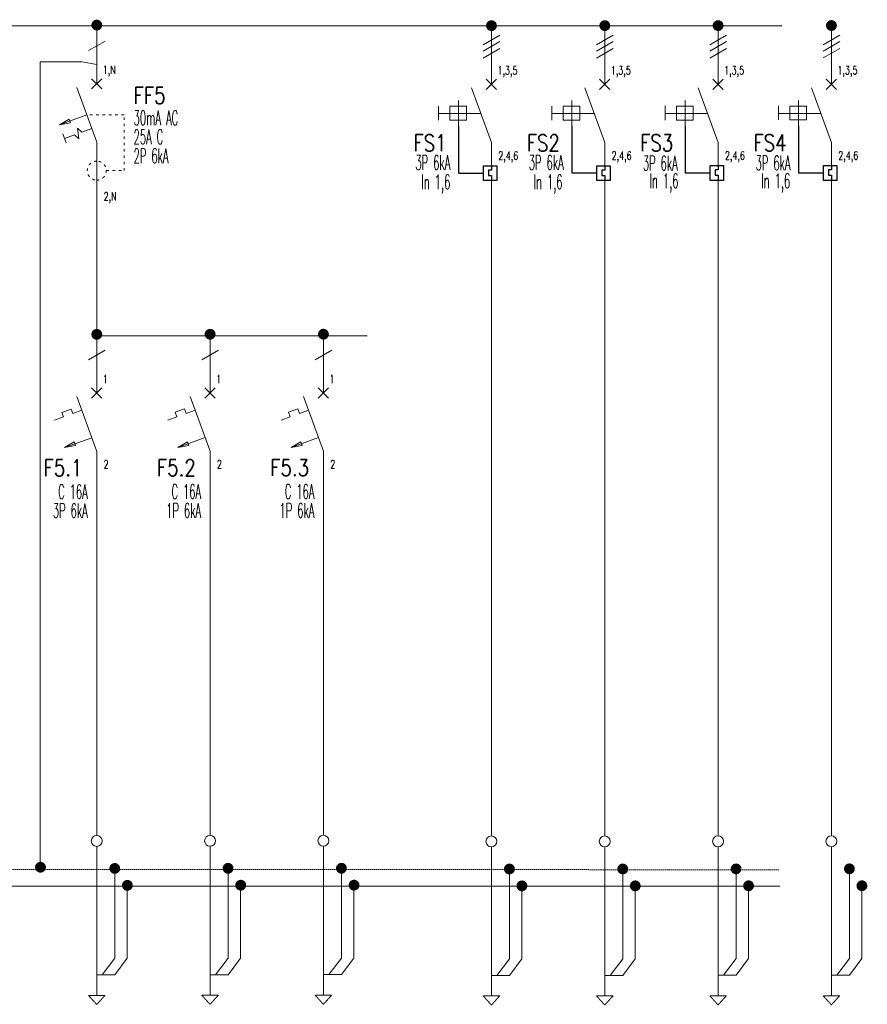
# Model space of a CAD drawing. Header units: millimetres. Extents: x 449515 to 838834, y -400723 to -307130.
# Tile 5 of 38: x 516600 to 536983, y -384603 to -360921. Entities that reach past the tile are written whole.
import ezdxf
from ezdxf.enums import TextEntityAlignment as Align

# ---------------------------------------------------------------- set-up
doc = ezdxf.new("R2010")
doc.units = ezdxf.units.MM
doc.header["$LTSCALE"] = 25.4
for name, pattern in [('ACAD_ISO03W100', [30, 12, -18]), ('CENTER2', [1.125, 0.75, -0.125, 0.125, -0.125]), ('HIDDEN', [0.375, 0.25, -0.125]), ('PO-ZWYK', [0])]:
    doc.linetypes.add(name, pattern=pattern)
for name, color, linetype, lineweight in [('I-EL_dodatkowe informacje', 7, 'Continuous', 13), ('I-EL_oznaczenia', 1, 'Continuous', 13), ('I-EL_projektowane-parametry', 4, 'Continuous', 13), ('I-EL_projektowane-połączenia', 80, 'Continuous', 13), ('I-EL_projektowane-symbol', 2, 'Continuous', 13), ('I-EL_projektowane-szyny zbiorcze', 31, 'Continuous', 13), ('I-EL_symbol', 2, 'Continuous', 13)]:
    doc.layers.add(name, color=color, linetype=linetype, lineweight=lineweight)
doc.layers.add('QE_RAMKA', color=7, linetype='Continuous')
doc.styles.add('ROMANS', font='romans.shx', dxfattribs={"width": 0.75, "oblique": 15})
doc.styles.add('TXT 1.0', font='txt.shx')

# ---------------------------------------------------------------- blocks, each defined once
blk = doc.blocks.new('POŁĄCZENIE')
at = {"const_width": 0.65}
blk.add_lwpolyline([(-0.325, 0, 1), (0.325, 0, 1)], format="xyb", close=True, dxfattribs=at)

msp = doc.modelspace()

# ---------------------------------------------------------------- linework, layer by layer
at = {"layer": 'I-EL_projektowane-parametry', "color": 7}
for p, q in [((527745.2552, -361528.314, -0.1571), (528145.2552, -361297.3739, -0.1571)), ((530470.6286, -361527.574, -0.1571), (530870.6286, -361296.6339, -0.1571)), ((533196.002, -361526.0941, -0.1571), (533596.002, -361295.1539, -0.1571)), ((535921.3753, -361524.6141, -0.1571), (536321.3753, -361293.674, -0.1571)), ((518254.1785, -361665.0415, -2.8094), (518654.1785, -361434.1014, -2.8094)), ((527745.2552, -361678.6452, -0.1571), (528145.2552, -361447.7051, -0.1571)), ((527745.2552, -361846.1572, -0.1571), (528145.2552, -361615.2171, -0.1571)), ((530470.6286, -361677.9053, -0.1571), (530870.6286, -361446.9652, -0.1571)), ((530470.6286, -361845.4172, -0.1571), (530870.6286, -361614.4771, -0.1571)), ((533196.002, -361676.4253, -0.1571), (533596.002, -361445.4852, -0.1571)), ((533196.002, -361843.9372, -0.1571), (533596.002, -361612.9971, -0.1571)), ((535921.3753, -361674.9453, -0.1571), (536321.3753, -361444.0052, -0.1571)), ((535921.3753, -361842.4572, -0.1571), (536321.3753, -361611.5171, -0.1571)), ((518254.3329, -369103.3883, -0.7514), (518654.3329, -368872.4482, -0.7514)), ((520979.7063, -369100.7273, -0.7514), (521379.7063, -368869.7872, -0.7514)), ((523705.0796, -369099.2474, -0.7514), (524105.0796, -368868.3072, -0.7514))]:
    msp.add_line(p, q, dxfattribs=at)
at = {"layer": 'I-EL_projektowane-połączenia'}
for p, q in [((518454.3328, -361083.6979, -3.8073), (518454.3328, -362319.4323, -3.8073)), ((518454.3328, -361083.6979, -2.5603), (518454.3328, -361996.3472, -1.9574)), ((527945.4095, -361097.3016, 0.0919), (527945.4095, -362009.951, 0.6949)), ((530670.7829, -361096.5616, 0.0919), (530670.7829, -362009.211, 0.6949)), ((533396.1563, -361095.0817, 0.0919), (533396.1563, -362007.731, 0.6949)), ((536121.5296, -361093.6017, 0.0919), (536121.5297, -362006.251, 0.6949)), ((518454.3328, -361556.5592, -2.5603), (518454.3328, -361996.7838, -2.4261)), ((527945.4095, -361570.163, 0.0919), (527945.4095, -362010.3876, 0.2261)), ((530670.7829, -361569.423, 0.0919), (530670.7829, -362009.6476, 0.2261)), ((533396.1563, -361567.943, 0.0919), (533396.1563, -362008.1676, 0.2261)), ((536121.5296, -361566.463, 0.0919), (536121.5297, -362006.6876, 0.2261)), ((518454.3328, -365332.2892, -2.4261), (518454.3328, -368489.5572, -2.4261)), ((518454.4872, -368522.0447, -1.7493), (518454.4872, -369757.7791, -1.7493)), ((518454.4872, -368522.0447, -0.5023), (518454.4872, -369434.694, 0.1006)), ((518454.4872, -368522.0447, -0.5023), (524954.0125, -368522.0447, -0.5023)), ((521179.8605, -368519.3837, -1.7493), (521179.8605, -369755.1182, -1.7493)), ((521179.8605, -368519.3837, -0.5023), (521179.8606, -369432.0331, 0.1006)), ((523905.2339, -368517.9037, -1.7493), (523905.2339, -369753.6382, -1.7493)), ((523905.2339, -368517.9037, -0.5023), (523905.2339, -369430.5531, 0.1006)), ((518454.4872, -368994.906, -0.5023), (518454.4872, -369435.1306, -0.3681)), ((521179.8605, -368992.2451, -0.5023), (521179.8606, -369432.4696, -0.3681)), ((523905.2339, -368990.7651, -0.5023), (523905.2339, -369430.9897, -0.3681)), ((518454.4872, -371855.2857, -0.3681), (518454.3328, -374909.2786, -2.894)), ((521179.8606, -371852.6247, -0.3681), (521179.7062, -374906.6177, -2.894)), ((523905.2339, -371851.1448, -0.3681), (523905.0796, -374905.1377, -2.894))]:
    msp.add_line(p, q, dxfattribs=at)
for points, elevation in [([(517091.6461, -381327.7116), (517091.6461, -361934.4621), (518094.972, -361934.4617), (518454.3328, -361996.7834)], -3.8305), ([(527945.4095, -377343.0375), (527945.4095, -364790.9194)], -0.2418), ([(530670.7829, -377342.2975), (530670.7829, -364790.1794)], -0.2418), ([(533396.1563, -377340.8175), (533396.1563, -364788.6994)], -0.2418), ([(536121.5297, -377339.3375), (536121.5297, -364787.2194)], -0.2418), ([(518454.3328, -374909.2786), (518453.0922, -380314.6474)], -2.894), ([(521179.7062, -374906.6177), (521178.4656, -380311.9865)], -2.894), ([(523905.0796, -374905.1377), (523903.839, -380310.5065)], -2.894), ([(527945.4095, -377343.0375), (527944.1689, -380327.0286)], 0.2261), ([(530670.7829, -377342.2975), (530669.5423, -380326.2886)], 0.2261), ([(533396.1563, -377340.8175), (533394.9157, -380324.8086)], 0.2261), ([(536121.5297, -377339.3375), (536120.2891, -380323.3287)], 0.2261), ([(518453.0922, -384387.5192), (518453.0922, -381031.5806)], -2.894), ([(521178.4656, -384384.8583), (521178.4656, -381028.9196)], -2.894), ([(523903.839, -384383.3783), (523903.839, -381027.4397)], -2.894), ([(527944.1689, -384401.123), (527944.1689, -381043.9618)], -2.894), ([(530669.5423, -384400.383), (530669.5423, -381043.2218)], -2.894), ([(533394.9157, -384398.903), (533394.9157, -381041.7418)], -2.894), ([(536120.2891, -384397.423), (536120.2891, -381040.2618)], -2.894), ([(518586.2428, -383893.324), (518886.2428, -383493.324), (518886.2428, -381311.7534), (518886.2428, -383493.324), (518586.2428, -383893.324), (518586.2428, -383893.324), (518453.0922, -383893.324)], -2.894), ([(521311.6161, -383890.663), (521611.6161, -383490.663), (521611.6161, -381309.0924), (521611.6161, -383490.663), (521311.6161, -383890.663), (521311.6161, -383890.663), (521178.4656, -383890.663)], -2.894), ([(524036.9895, -383889.183), (524336.9895, -383489.183), (524336.9895, -381307.6124), (524336.9895, -383489.183), (524036.9895, -383889.183), (524036.9895, -383889.183), (523903.839, -383889.183)], -2.894), ([(528077.3195, -383906.9277), (528377.3195, -383506.9277), (528377.3195, -381325.3571), (528377.3195, -383506.9277), (528077.3195, -383906.9277), (528077.3195, -383906.9277), (527944.1689, -383906.9277)], -2.894), ([(530802.6928, -383906.1877), (531102.6928, -383506.1877), (531102.6928, -381324.6171), (531102.6928, -383506.1877), (530802.6928, -383906.1877), (530802.6928, -383906.1877), (530669.5423, -383906.1877)], -2.894), ([(533528.0662, -383904.7078), (533828.0662, -383504.7078), (533828.0662, -381323.1371), (533828.0662, -383504.7078), (533528.0662, -383904.7078), (533528.0662, -383904.7078), (533394.9157, -383904.7077)], -2.894), ([(536253.4396, -383903.2278), (536553.4396, -383503.2278), (536553.4396, -381321.6572), (536553.4396, -383503.2278), (536253.4396, -383903.2278), (536253.4396, -383903.2278), (536120.2891, -383903.2278)], -2.894), ([(519186.2428, -381743.4505), (519186.2428, -381743.4505), (519186.2428, -381743.4505), (519186.2428, -383493.324), (518886.2428, -383893.324), (518453.0922, -383893.324), (518453.0922, -384387.5192)], -2.894), ([(521911.6161, -381740.7895), (521911.6161, -381740.7895), (521911.6161, -381740.7895), (521911.6161, -383490.663), (521611.6161, -383890.663), (521178.4656, -383890.663), (521178.4656, -384384.8583)], -2.894), ([(524636.9895, -381739.3095), (524636.9895, -381739.3095), (524636.9895, -381739.3095), (524636.9895, -383489.183), (524336.9895, -383889.183), (523903.839, -383889.183), (523903.839, -384383.3783)], -2.894), ([(528677.3195, -381757.0542), (528677.3195, -381757.0542), (528677.3195, -381757.0542), (528677.3195, -383506.9277), (528377.3195, -383906.9277), (527944.1689, -383906.9277), (527944.1689, -384401.123)], -2.894), ([(531402.6928, -381756.3142), (531402.6928, -381756.3142), (531402.6928, -381756.3142), (531402.6928, -383506.1877), (531102.6928, -383906.1877), (530669.5423, -383906.1877), (530669.5423, -384400.383)], -2.894), ([(534128.0662, -381754.8342), (534128.0662, -381754.8342), (534128.0662, -381754.8342), (534128.0662, -383504.7078), (533828.0662, -383904.7078), (533394.9157, -383904.7077), (533394.9157, -384398.903)], -2.894), ([(536853.4396, -381753.3543), (536853.4396, -381753.3543), (536853.4396, -381753.3543), (536853.4396, -383503.2278), (536553.4396, -383903.2278), (536120.2891, -383903.2278), (536120.2891, -384397.423)], -2.894)]:
    msp.add_lwpolyline(points, dxfattribs=dict(at, elevation=elevation))
at = {"layer": 'I-EL_projektowane-symbol', "ltscale": 0.2}
for p, q in [((518453.0922, -380314.6474, -2.894), (518453.0922, -380541.8453, -2.894)), ((521178.4656, -380311.9865, -2.894), (521178.4656, -380539.1844, -2.894)), ((523903.839, -380310.5065, -2.894), (523903.839, -380537.7044, -2.894)), ((527944.1689, -380327.0286, 0.2261), (527944.1689, -380554.2265, 0.2261)), ((530669.5423, -380326.2886, 0.2261), (530669.5423, -380553.4865, 0.2261)), ((533394.9157, -380324.8086, 0.2261), (533394.9157, -380552.0065, 0.2261)), ((536120.2891, -380323.3287, 0.2261), (536120.2891, -380550.5265, 0.2261)), ((523903.839, -380800.2418, -2.894), (523903.839, -381027.4397, -2.894)), ((518453.0922, -380804.3827, -2.894), (518453.0922, -381031.5806, -2.894)), ((521178.4656, -380801.7218, -2.894), (521178.4656, -381028.9196, -2.894)), ((527944.1689, -380816.7639, 0.2261), (527944.1689, -381043.9618, 0.2261)), ((530669.5423, -380816.0239, 0.2261), (530669.5423, -381043.2218, 0.2261)), ((533394.9157, -380814.5439, 0.2261), (533394.9157, -381041.7418, 0.2261)), ((536120.2891, -380813.0639, 0.2261), (536120.2891, -381040.2618, 0.2261))]:
    msp.add_line(p, q, dxfattribs=at)
at = {"layer": 'I-EL_projektowane-symbol', "linetype": 'CENTER2', "ltscale": 0.2, "elevation": -2.894}
for points in [[(518651.7995, -384387.5192), (518254.385, -384387.5192), (518453.0922, -384606.3031)], [(521377.1729, -384384.8583), (520979.7583, -384384.8583), (521178.4656, -384603.6422)], [(524102.5463, -384383.3783), (523705.1317, -384383.3783), (523903.839, -384602.1622)], [(528142.8762, -384401.123), (527745.4617, -384401.123), (527944.1689, -384619.9069)], [(530868.2496, -384400.383), (530470.835, -384400.383), (530669.5423, -384619.1669)], [(533593.623, -384398.903), (533196.2084, -384398.903), (533394.9157, -384617.6869)], [(536318.9963, -384397.423), (535921.5818, -384397.423), (536120.2891, -384616.2069)]]:
    msp.add_lwpolyline(points, close=True, dxfattribs=at)
at = {"layer": 'I-EL_projektowane-symbol', "ltscale": 0.2}
for centre in [(518453.0922, -380673.114, -2.894), (521178.4656, -380670.4531, -2.894), (523903.839, -380668.9731, -2.894), (527944.1689, -380685.4952, 0.2261), (530669.5423, -380684.7552, 0.2261), (533394.9157, -380683.2752, 0.2261), (536120.2891, -380681.7952, 0.2261)]:
    msp.add_circle(centre, 131.2687, dxfattribs=at)
at = {"layer": 'I-EL_projektowane-szyny zbiorcze', "linetype": 'CENTER2', "lineweight": 20, "ltscale": 0.5}
msp.add_line((534878.792, -381764.045, -13.1905), (449668.2212, -381763.5648, -5.1081), dxfattribs=at)
at = {"layer": 'I-EL_projektowane-szyny zbiorcze', "linetype": 'PO-ZWYK', "lineweight": 25, "elevation": -13.3485}
msp.add_lwpolyline([(496644.3239, -361065.2975), (534931.591, -361059.5349)], dxfattribs=at)
at = {"layer": 'I-EL_projektowane-szyny zbiorcze', "linetype": 'HIDDEN', "lineweight": 20, "ltscale": 5, "elevation": 6.7599}
msp.add_lwpolyline([(534857.7062, -381365.5832), (461315.0339, -381348.9909), (461315.0339, -380934.3925), (449658.6672, -380934.3683)], dxfattribs=at)
at = {"layer": 'I-EL_symbol'}
for p, q in [((518454.3328, -362463.9121, -2.4261), (518454.3328, -361996.7838, -2.4261)), ((527945.4095, -362477.0792, 0.6949), (527945.4095, -362009.951, 0.6949)), ((527945.4095, -362477.0792, 0.6949), (527945.4095, -362009.951, 0.6949)), ((530670.7829, -362476.3393, 0.6949), (530670.7829, -362009.211, 0.6949)), ((530670.7829, -362476.3393, 0.6949), (530670.7829, -362009.211, 0.6949)), ((533396.1563, -362474.8593, 0.6949), (533396.1563, -362007.731, 0.6949)), ((533396.1563, -362474.8593, 0.6949), (533396.1563, -362007.731, 0.6949)), ((536121.5297, -362473.3793, 0.6949), (536121.5297, -362006.251, 0.6949)), ((536121.5297, -362473.3793, 0.6949), (536121.5297, -362006.251, 0.6949)), ((518454.3328, -363865.2968, -2.4261), (517975.031, -362548.4259, -2.4261)), ((518330.4668, -362587.7781, -2.4261), (518578.1989, -362340.046, -2.4261)), ((518578.1989, -362587.7781, -2.4261), (518330.4668, -362340.046, -2.4261)), ((527945.4095, -363878.464, 0.6949), (527466.1077, -362561.5931, 0.6949)), ((527945.4095, -363878.464, 0.6949), (527466.1077, -362561.5931, 0.6949)), ((527821.5435, -362600.9453, 0.6949), (528069.2756, -362353.2132, 0.6949)), ((528069.2756, -362600.9453, 0.6949), (527821.5435, -362353.2132, 0.6949)), ((527821.5435, -362600.9453, 0.6949), (528069.2756, -362353.2132, 0.6949)), ((528069.2756, -362600.9453, 0.6949), (527821.5435, -362353.2132, 0.6949)), ((530670.7829, -363877.724, 0.6949), (530191.4811, -362560.8531, 0.6949)), ((530670.7829, -363877.724, 0.6949), (530191.4811, -362560.8531, 0.6949)), ((530546.9168, -362600.2053, 0.6949), (530794.649, -362352.4732, 0.6949)), ((530794.649, -362600.2053, 0.6949), (530546.9168, -362352.4732, 0.6949)), ((530546.9168, -362600.2053, 0.6949), (530794.649, -362352.4732, 0.6949)), ((530794.649, -362600.2053, 0.6949), (530546.9168, -362352.4732, 0.6949)), ((533396.1563, -363876.244, 0.6949), (532916.8545, -362559.3731, 0.6949)), ((533396.1563, -363876.244, 0.6949), (532916.8545, -362559.3731, 0.6949)), ((533272.2902, -362598.7254, 0.6949), (533520.0224, -362350.9932, 0.6949)), ((533520.0224, -362598.7254, 0.6949), (533272.2902, -362350.9932, 0.6949)), ((533272.2902, -362598.7254, 0.6949), (533520.0224, -362350.9932, 0.6949)), ((533520.0224, -362598.7254, 0.6949), (533272.2902, -362350.9932, 0.6949)), ((536121.5297, -363874.764, 0.6949), (535642.2278, -362557.8931, 0.6949)), ((536121.5297, -363874.764, 0.6949), (535642.2278, -362557.8931, 0.6949)), ((535997.6636, -362597.2454, 0.6949), (536245.3957, -362349.5132, 0.6949)), ((536245.3957, -362597.2454, 0.6949), (535997.6636, -362349.5132, 0.6949)), ((535997.6636, -362597.2454, 0.6949), (536245.3957, -362349.5132, 0.6949)), ((536245.3957, -362597.2454, 0.6949), (535997.6636, -362349.5132, 0.6949)), ((518454.3328, -365332.2892, -2.4261), (518454.3328, -363865.2968, -2.4261)), ((527945.4095, -364430.1061, 0.6949), (527945.4095, -363878.464, 0.6949)), ((527945.4095, -364430.1061, 0.6949), (527945.4095, -363878.464, 0.6949)), ((530670.7829, -364429.3661, 0.6949), (530670.7829, -363877.724, 0.6949)), ((530670.7829, -364429.3661, 0.6949), (530670.7829, -363877.724, 0.6949)), ((533396.1563, -364427.8861, 0.6949), (533396.1563, -363876.244, 0.6949)), ((533396.1563, -364427.8861, 0.6949), (533396.1563, -363876.244, 0.6949)), ((536121.5297, -364426.4061, 0.6949), (536121.5297, -363874.764, 0.6949)), ((536121.5297, -364426.4061, 0.6949), (536121.5297, -363874.764, 0.6949)), ((521179.8606, -369899.5979, -0.3681), (521179.8606, -369432.4696, -0.3681)), ((521179.8606, -369899.5979, -0.3681), (521179.8606, -369432.4696, -0.3681)), ((523905.2339, -369898.1179, -0.3681), (523905.2339, -369430.9897, -0.3681)), ((523905.2339, -369898.1179, -0.3681), (523905.2339, -369430.9897, -0.3681)), ((518454.4872, -369902.2588, -0.3681), (518454.4872, -369435.1306, -0.3681)), ((518454.4872, -369902.2588, -0.3681), (518454.4872, -369435.1306, -0.3681)), ((518330.6211, -370026.1249, -0.3681), (518578.3533, -369778.3928, -0.3681)), ((518578.3533, -370026.1249, -0.3681), (518330.6211, -369778.3928, -0.3681)), ((518330.6211, -370026.1249, -0.3681), (518578.3533, -369778.3928, -0.3681)), ((518578.3533, -370026.1249, -0.3681), (518330.6211, -369778.3928, -0.3681)), ((521055.9945, -370023.464, -0.3681), (521303.7266, -369775.7318, -0.3681)), ((521303.7266, -370023.464, -0.3681), (521055.9945, -369775.7318, -0.3681)), ((521055.9945, -370023.464, -0.3681), (521303.7266, -369775.7318, -0.3681)), ((521303.7266, -370023.464, -0.3681), (521055.9945, -369775.7318, -0.3681)), ((523781.3679, -370021.984, -0.3681), (524029.1, -369774.2518, -0.3681)), ((524029.1, -370021.984, -0.3681), (523781.3679, -369774.2518, -0.3681)), ((523781.3679, -370021.984, -0.3681), (524029.1, -369774.2518, -0.3681)), ((524029.1, -370021.984, -0.3681), (523781.3679, -369774.2518, -0.3681)), ((518454.4872, -371303.6436, -0.3681), (517975.1854, -369986.7727, -0.3681)), ((518454.4872, -371303.6436, -0.3681), (517975.1854, -369986.7727, -0.3681)), ((521179.8606, -371300.9827, -0.3681), (520700.5588, -369984.1117, -0.3681)), ((521179.8606, -371300.9827, -0.3681), (520700.5588, -369984.1117, -0.3681)), ((523905.2339, -371299.5027, -0.3681), (523425.9321, -369982.6318, -0.3681)), ((523905.2339, -371299.5027, -0.3681), (523425.9321, -369982.6318, -0.3681)), ((518454.4872, -371855.2857, -0.3681), (518454.4872, -371303.6436, -0.3681)), ((518454.4872, -371855.2857, -0.3681), (518454.4872, -371303.6436, -0.3681)), ((521179.8606, -371852.6247, -0.3681), (521179.8606, -371300.9827, -0.3681)), ((521179.8606, -371852.6247, -0.3681), (521179.8606, -371300.9827, -0.3681)), ((523905.2339, -371851.1448, -0.3681), (523905.2339, -371299.5027, -0.3681)), ((523905.2339, -371851.1448, -0.3681), (523905.2339, -371299.5027, -0.3681))]:
    msp.add_line(p, q, dxfattribs=at)
at = {"layer": 'I-EL_symbol', "linetype": 'Continuous', "lineweight": 0}
for p, q in [((518214.6819, -363206.8614, -2.4261), (517556.2465, -363446.5123, -2.4261)), ((517793.8546, -363310.337, -2.4261), (517556.2465, -363446.5123, -2.4261)), ((517556.2465, -363446.5123, -2.4261), (517825.7883, -363398.0925, -2.4261)), ((517825.7883, -363398.0925, -2.4261), (517793.8546, -363310.337, -2.4261)), ((517917.4879, -363687.855, -2.4261), (517676.0785, -363775.748, -2.4261)), ((518018.6321, -363783.6046, -2.4261), (517917.4879, -363687.855, -2.4261)), ((517991.9482, -363528.2072, -2.4261), (518018.6321, -363783.6046, -2.4261)), ((518093.0924, -363623.9567, -2.4261), (517991.9482, -363528.2072, -2.4261)), ((518334.5074, -363536.0791, -2.4261), (518093.0924, -363623.9567, -2.4261)), ((518334.6618, -370974.4258, -0.3681), (517676.2263, -371214.0768, -0.3681)), ((518334.6618, -370974.4258, -0.3681), (517676.2263, -371214.0768, -0.3681)), ((517913.8344, -371077.9015, -0.3681), (517676.2263, -371214.0768, -0.3681)), ((517913.8344, -371077.9015, -0.3681), (517676.2263, -371214.0768, -0.3681)), ((517945.7681, -371165.657, -0.3681), (517913.8344, -371077.9015, -0.3681)), ((517945.7681, -371165.657, -0.3681), (517913.8344, -371077.9015, -0.3681)), ((521060.0351, -370971.7649, -0.3681), (520401.5997, -371211.4158, -0.3681)), ((521060.0351, -370971.7649, -0.3681), (520401.5997, -371211.4158, -0.3681)), ((520639.2077, -371075.2405, -0.3681), (520401.5997, -371211.4158, -0.3681)), ((520639.2077, -371075.2405, -0.3681), (520401.5997, -371211.4158, -0.3681)), ((520671.1415, -371162.996, -0.3681), (520639.2077, -371075.2405, -0.3681)), ((520671.1415, -371162.996, -0.3681), (520639.2077, -371075.2405, -0.3681)), ((523785.4085, -370970.2849, -0.3681), (523126.9731, -371209.9359, -0.3681)), ((523785.4085, -370970.2849, -0.3681), (523126.9731, -371209.9359, -0.3681)), ((523364.5811, -371073.7606, -0.3681), (523126.9731, -371209.9359, -0.3681)), ((523364.5811, -371073.7606, -0.3681), (523126.9731, -371209.9359, -0.3681)), ((523396.5149, -371161.5161, -0.3681), (523364.5811, -371073.7606, -0.3681)), ((523396.5149, -371161.5161, -0.3681), (523364.5811, -371073.7606, -0.3681)), ((517676.2263, -371214.0768, -0.3681), (517945.7681, -371165.657, -0.3681)), ((517676.2263, -371214.0768, -0.3681), (517945.7681, -371165.657, -0.3681)), ((520401.5997, -371211.4158, -0.3681), (520671.1415, -371162.996, -0.3681)), ((520401.5997, -371211.4158, -0.3681), (520671.1415, -371162.996, -0.3681)), ((523126.9731, -371209.9359, -0.3681), (523396.5149, -371161.5161, -0.3681)), ((523126.9731, -371209.9359, -0.3681), (523396.5149, -371161.5161, -0.3681))]:
    msp.add_line(p, q, dxfattribs=at)
at = {"layer": 'I-EL_symbol', "lineweight": 0}
for p, q in [((517716.0203, -363885.4872, -2.4261), (517636.1367, -363666.0087, -2.4261)), ((517616.1121, -370366.0185, -0.3681), (517835.5905, -370286.1348, -0.3681)), ((517835.5905, -370286.1348, -0.3681), (517616.1121, -370366.0185, -0.3681)), ((517616.1121, -370366.0185, -0.3681), (517835.5905, -370286.1348, -0.3681)), ((517835.5905, -370286.1348, -0.3681), (517616.1121, -370366.0185, -0.3681)), ((517616.1121, -370366.0185, -0.3681), (517656.0539, -370475.7577, -0.3681)), ((517835.5905, -370286.1348, -0.3681), (517875.5324, -370395.8741, -0.3681)), ((517835.5905, -370286.1348, -0.3681), (517875.5324, -370395.8741, -0.3681)), ((517875.5324, -370395.8741, -0.3681), (518095.0108, -370315.9904, -0.3681)), ((517875.5324, -370395.8741, -0.3681), (518095.0108, -370315.9904, -0.3681)), ((520341.4854, -370363.3575, -0.3681), (520560.9639, -370283.4739, -0.3681)), ((520560.9639, -370283.4739, -0.3681), (520341.4854, -370363.3575, -0.3681)), ((520341.4854, -370363.3575, -0.3681), (520560.9639, -370283.4739, -0.3681)), ((520560.9639, -370283.4739, -0.3681), (520341.4854, -370363.3575, -0.3681)), ((520341.4854, -370363.3575, -0.3681), (520381.4272, -370473.0968, -0.3681)), ((520560.9639, -370283.4739, -0.3681), (520600.9057, -370393.2131, -0.3681)), ((520560.9639, -370283.4739, -0.3681), (520600.9057, -370393.2131, -0.3681)), ((520600.9057, -370393.2131, -0.3681), (520820.3842, -370313.3295, -0.3681)), ((520600.9057, -370393.2131, -0.3681), (520820.3842, -370313.3295, -0.3681)), ((523066.8588, -370361.8775, -0.3681), (523286.3373, -370281.9939, -0.3681)), ((523286.3373, -370281.9939, -0.3681), (523066.8588, -370361.8775, -0.3681)), ((523066.8588, -370361.8775, -0.3681), (523286.3373, -370281.9939, -0.3681)), ((523286.3373, -370281.9939, -0.3681), (523066.8588, -370361.8775, -0.3681)), ((523066.8588, -370361.8775, -0.3681), (523106.8006, -370471.6168, -0.3681)), ((523286.3373, -370281.9939, -0.3681), (523326.2791, -370391.7331, -0.3681)), ((523286.3373, -370281.9939, -0.3681), (523326.2791, -370391.7331, -0.3681)), ((523326.2791, -370391.7331, -0.3681), (523545.7576, -370311.8495, -0.3681)), ((523326.2791, -370391.7331, -0.3681), (523545.7576, -370311.8495, -0.3681)), ((517656.0539, -370475.7577, -0.3681), (517436.5754, -370555.6413, -0.3681)), ((520381.4272, -370473.0968, -0.3681), (520161.9488, -370552.9804, -0.3681)), ((523106.8006, -370471.6168, -0.3681), (522887.3221, -370551.5004, -0.3681))]:
    msp.add_line(p, q, dxfattribs=at)
at = {"layer": 'I-EL_symbol'}
for points in [[(526669.7845, -362998.6339), (526669.7845, -363336.8792)], [(527152.992, -362867.0941), (527152.992, -363476.4724)], [(529395.1578, -362997.8939), (529395.1578, -363336.1392)], [(529878.3654, -362866.3541), (529878.3654, -363475.7325)], [(532120.5312, -362996.4139), (532120.5312, -363334.6592)], [(532603.7387, -362864.8741), (532603.7387, -363474.2525)], [(534845.9046, -362994.934), (534845.9046, -363333.1792)], [(535329.1121, -362863.3941), (535329.1121, -363472.7725)], [(527678.0775, -363177.4207), (526668.7107, -363177.4207)], [(530403.4508, -363176.6807), (529394.0841, -363176.6807)], [(533128.8242, -363175.2007), (532119.4574, -363175.2007)], [(535854.1976, -363173.7207), (534844.8308, -363173.7207)]]:
    msp.add_lwpolyline(points, dxfattribs=at)
for points in [[(526943.6021, -363001.3184), (527348.9595, -363001.3184), (527348.9595, -363336.8792), (526943.6021, -363336.8792)], [(529668.9754, -363000.5784), (530074.3328, -363000.5784), (530074.3328, -363336.1392), (529668.9754, -363336.1392)], [(532394.3488, -362999.0984), (532799.7062, -362999.0984), (532799.7062, -363334.6592), (532394.3488, -363334.6592)], [(535119.7222, -362997.6185), (535525.0796, -362997.6185), (535525.0796, -363333.1792), (535119.7222, -363333.1792)]]:
    msp.add_lwpolyline(points, close=True, dxfattribs=at)
at = {"layer": 'I-EL_symbol', "linetype": 'ACAD_ISO03W100', "lineweight": 0, "ltscale": 0.2, "elevation": -2.4261}
for points in [[(519111.6443, -363206.8614), (519111.6443, -363206.8614), (519111.6443, -363206.8614), (518214.6819, -363206.8614)], [(518682.8508, -364552.1291), (519111.6443, -364552.1291), (519111.6443, -363206.8614), (519111.6443, -363206.8614)]]:
    msp.add_lwpolyline(points, dxfattribs=at)
msp.add_lwpolyline([(518454.3328, -364780.6471, -1), (518454.3328, -364323.6111), (518454.3328, -364323.6111, -1), (518454.3328, -364780.6471)], format="xyb", close=True, dxfattribs=at)
at = {"layer": 'QE_RAMKA', "color": 2}
for points in [[(527152.992, -363476.4724), (527152.992, -364608.8772), (527751.6923, -364608.8772)], [(529878.3654, -363475.7325), (529878.3654, -364608.1372), (530477.0657, -364608.1372)], [(532603.7387, -363474.2525), (532603.7387, -364606.6572), (533202.4391, -364606.6572)], [(535329.1121, -363472.7725), (535329.1121, -364605.1772), (535927.8124, -364605.1772)]]:
    msp.add_lwpolyline(points, dxfattribs=at)
for points in [[(527752.7742, -364434.3204), (528075.7754, -364434.3204), (528075.7754, -364790.144), (527752.7742, -364790.144)], [(530478.1476, -364433.5804), (530801.1488, -364433.5804), (530801.1488, -364789.404), (530478.1476, -364789.404)], [(533203.5209, -364432.1004), (533526.5222, -364432.1004), (533526.5222, -364787.924), (533203.5209, -364787.924)], [(535928.8943, -364430.6205), (536251.8955, -364430.6205), (536251.8955, -364786.444), (535928.8943, -364786.444)]]:
    msp.add_lwpolyline(points, close=True, dxfattribs=at)
at = {"layer": 'QE_RAMKA', "color": 2, "elevation": 0.6949}
for points in [[(527945.4095, -364430.1061), (527945.4095, -364538.1286), (527876.8791, -364538.1286), (527876.8791, -364666.3237), (527946.0038, -364666.3237), (527946.0038, -364790.7482)], [(530670.7829, -364429.3661), (530670.7829, -364537.3886), (530602.2524, -364537.3886), (530602.2524, -364665.5837), (530671.3772, -364665.5837), (530671.3772, -364790.0083)], [(533396.1563, -364427.8861), (533396.1563, -364535.9087), (533327.6258, -364535.9087), (533327.6258, -364664.1037), (533396.7506, -364664.1037), (533396.7506, -364788.5283)], [(536121.5297, -364426.4061), (536121.5297, -364534.4287), (536052.9992, -364534.4287), (536052.9992, -364662.6237), (536122.1239, -364662.6237), (536122.1239, -364787.0483)]]:
    msp.add_lwpolyline(points, dxfattribs=at)

# ---------------------------------------------------------------- block references
at = {"layer": 'I-EL_projektowane-połączenia', "xscale": 200, "yscale": 200, "zscale": 200}
for p in [(518454.1785, -361051.2104, -4.4841), (527945.2552, -361064.8142, -1.8319), (530670.6286, -361064.0742, -1.8319), (533396.0019, -361062.5942, -1.8319), (536121.3753, -361061.1142, -1.8319), (518454.3328, -368489.5572, -2.4261), (521179.7062, -368486.8962, -2.4261), (523905.0796, -368485.4163, -2.4261), (517100.6446, -381305.6606, 18.32), (518886.2428, -381334.6363, 18.32), (521611.6161, -381331.9754, 18.32), (524336.9895, -381330.4954, 18.32), (528377.3195, -381348.2401, 18.32), (531102.6928, -381347.5001, 18.32), (533828.0662, -381346.0201, 18.32), (536553.4396, -381344.5401, 18.32), (519190.0091, -381741.1664, -1.2665), (521915.3825, -381738.5054, -1.2665), (524640.7559, -381737.0254, -1.2665), (528677.3195, -381754.7701, -1.2665), (531402.6928, -381754.0301, -1.2665), (534128.0662, -381752.5502, -1.2665), (536853.4396, -381751.0702, -1.2665)]:
    msp.add_blockref('POŁĄCZENIE', p, dxfattribs=at)

# ---------------------------------------------------------------- texts
at = {"layer": 'I-EL_dodatkowe informacje', "color": 7, "style": 'ROMANS', "width": 0.7}
for s, p in [('1,N', (518599.7767, -362227.3831, -2.4261)), ('1,3,5', (528090.8534, -362240.5503, 0.6949)), ('1', (528090.8534, -362240.5503, 0.6949)), ('1,3,5', (530816.2267, -362239.8103, 0.6949)), ('1', (530816.2267, -362239.8103, 0.6949)), ('1,3,5', (533541.6001, -362238.3303, 0.6949)), ('1', (533541.6001, -362238.3303, 0.6949)), ('1,3,5', (536266.9735, -362236.8503, 0.6949)), ('1', (536266.9735, -362236.8503, 0.6949)), ('2', (528109.6369, -364291.8364, 0.6949)), ('2,4,6', (528109.6369, -364291.8364, 0.6949)), ('2', (530835.0103, -364291.0964, 0.6949)), ('2,4,6', (530835.0103, -364291.0964, 0.6949)), ('2', (533560.3837, -364289.6164, 0.6949)), ('2,4,6', (533560.3837, -364289.6164, 0.6949)), ('2', (536285.757, -364288.1365, 0.6949)), ('2,4,6', (536285.757, -364288.1365, 0.6949)), ('2,N', (518618.5602, -365273.0011, -2.4261)), ('1', (518599.931, -369665.7299, -0.3681)), ('1', (518599.931, -369665.7299, -0.3681)), ('1', (521325.3044, -369663.0689, -0.3681)), ('1', (521325.3044, -369663.0689, -0.3681)), ('1', (524050.6777, -369661.589, -0.3681)), ('1', (524050.6777, -369661.589, -0.3681)), ('2', (518618.7146, -371717.016, -0.3681)), ('2', (518618.7146, -371717.016, -0.3681)), ('2', (521344.0879, -371714.3551, -0.3681)), ('2', (521344.0879, -371714.3551, -0.3681)), ('2', (524069.4613, -371712.8751, -0.3681)), ('2', (524069.4613, -371712.8751, -0.3681))]:
    msp.add_text(s, height=200, dxfattribs=at).set_placement(p)
at = {"layer": 'I-EL_dodatkowe informacje', "style": 'ROMANS', "width": 0.5}
for s, p in [('30mA AC', (519339.8678, -363281.9321, -3.4005)), ('25A C', (519339.8678, -363738.6851, -3.4005)), ('2P 6kA', (519339.8678, -364195.438, -3.4005))]:
    msp.add_text(s, height=350, dxfattribs=at).set_placement(p, align=Align.MIDDLE_LEFT)
for s, p in [('3P 6kA', (526955.856, -364355.6669, -7.9025)), ('3P 6kA', (529682.1893, -364355.6669, -7.9025)), ('3P 6kA', (532424.996, -364372.1402, -7.9025)), ('3P 6kA', (535136.9152, -364366.4775, -7.9025)), ('In 1,6', (526957.4152, -364821.4942, -7.9025)), ('In 1,6', (529653.9363, -364822.7106, -7.9025)), ('In 1,6', (532442.8965, -364795.0972, -7.9025)), ('In 1,6', (535130.6073, -364795.0972, -7.9025)), ('C 16A', (518237.5249, -372272.611, -7.9025)), ('C 16A', (520962.8982, -372269.9501, -7.9025)), ('C 16A', (523688.2716, -372268.4701, -7.9025)), ('3P 6kA', (518237.5249, -372729.3639, -7.9025)), ('1P 6kA', (520962.8982, -372726.703, -7.9025)), ('1P 6kA', (523688.2716, -372725.223, -7.9025))]:
    msp.add_text(s, height=350, dxfattribs=at).set_placement(p, align=Align.MIDDLE_RIGHT)
at = {"layer": 'I-EL_oznaczenia', "linetype": 'Continuous', "style": 'TXT 1.0', "width": 0.8}
for s, p in [('FF5', (519339.8678, -362744.0178, -3.4005)), ('FS1', (526068.3177, -363885.5696, -0.7482)), ('FS2', (528793.691, -363884.8296, -0.7482)), ('FS3', (531519.0644, -363883.3496, -0.7482)), ('FS4', (534244.4378, -363881.8696, -0.7482)), ('F5.1', (517175.3766, -371699.5194, -1.8112)), ('F5.2', (519900.75, -371696.8584, -1.8112)), ('F5.3', (522626.1233, -371695.3784, -1.8112))]:
    msp.add_text(s, height=400, dxfattribs=at).set_placement(p, align=Align.MIDDLE_LEFT)

doc.saveas('drawing.dxf')
